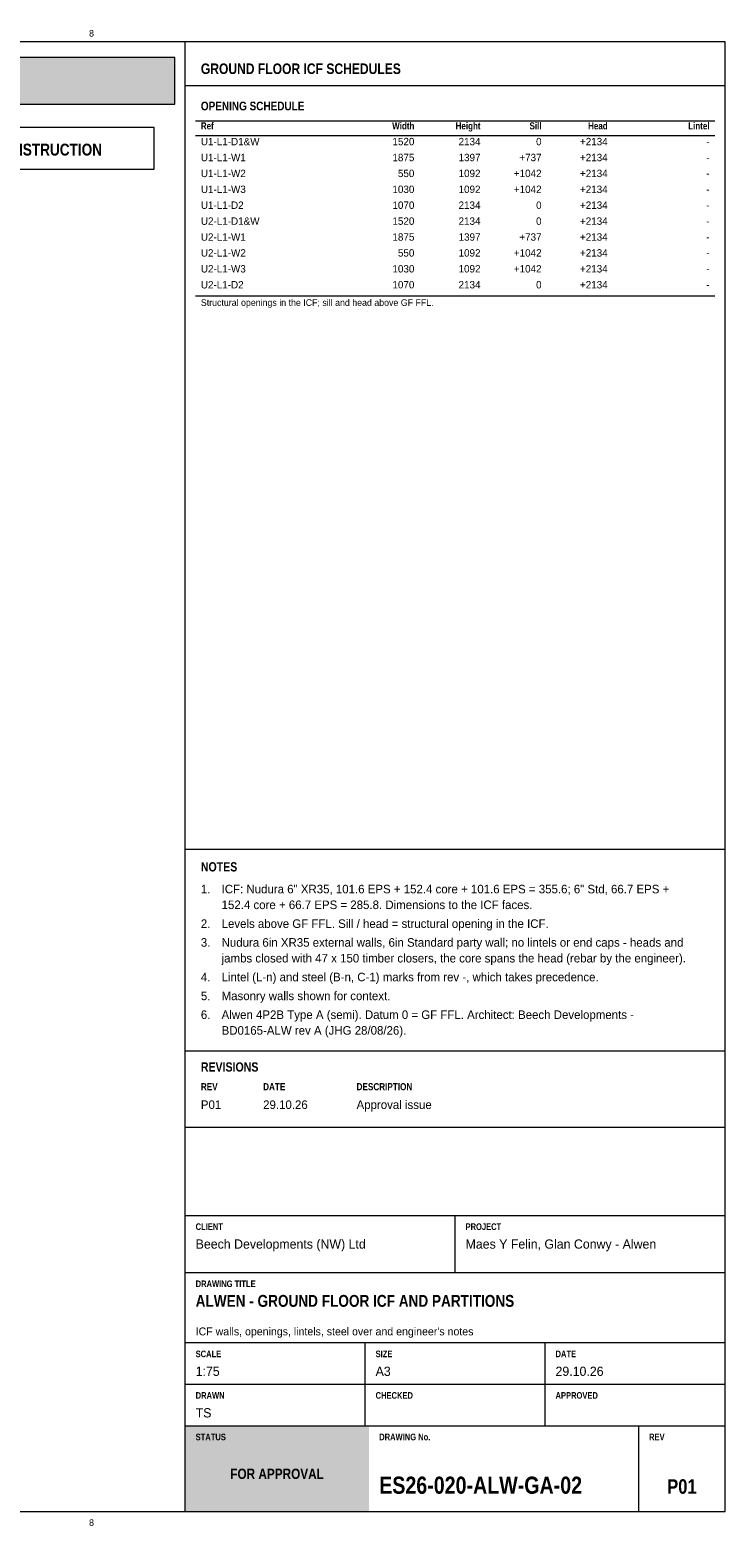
# Model space of a CAD drawing. Header units: millimetres. Extents: x 17 to 413, y 4 to 292.
# Tile 5 of 5: x 279 to 413, y 4 to 292. Entities that reach past the tile are written whole.
import ezdxf
from ezdxf.enums import TextEntityAlignment as Align

# ---------------------------------------------------------------- set-up
doc = ezdxf.new("R2010")
doc.units = ezdxf.units.MM
for name, color, linetype in [('FILL-TEAL', 7, 'Continuous'), ('FILL-WHITE', 7, 'Continuous'), ('LINE-INK', 7, 'Continuous'), ('LINE-RED', 7, 'Continuous'), ('LINE-TEAL', 7, 'Continuous'), ('TEXT-EPS', 7, 'Continuous'), ('TEXT-INK', 7, 'Continuous'), ('TEXT-RED', 7, 'Continuous'), ('TEXT-STEEL_GREY', 7, 'Continuous'), ('TEXT-TEAL', 7, 'Continuous'), ('TEXT-WHITE', 7, 'Continuous')]:
    doc.layers.add(name, color=color, linetype=linetype)
doc.styles.add('OpenSansCondensed-Bold', font='OpenSansCondensed-Bold.ttf')

msp = doc.modelspace()

# ---------------------------------------------------------------- hatches: boundary and pattern name
at = {"layer": 'FILL-TEAL', "true_color": 0x009e85}
h = msp.add_hatch(color=256, dxfattribs=at)
h.dxf.hatch_style = 1
h.paths.add_polyline_path([(309.01, 7), (344.37, 7), (344.37, 23.5), (309.01, 23.5)])
at = {"layer": 'FILL-WHITE', "true_color": 0xfff5f0}
h = msp.add_hatch(color=256, dxfattribs=at)
h.dxf.hatch_style = 1
h.paths.add_polyline_path([(23, 278), (307, 278), (307, 287), (23, 287)])

# ---------------------------------------------------------------- linework, layer by layer
at = {"layer": 'LINE-INK', "lineweight": 5}
for p, q in [((309, 7), (309, 290)), ((311, 274.8), (411, 274.8)), ((311, 271.94), (411, 271.94)), ((311, 241.11), (411, 241.11)), ((309, 134.54), (413, 134.54)), ((309, 95.7), (413, 95.7)), ((309, 81), (413, 81)), ((309, 64), (413, 64)), ((361, 53), (361, 64)), ((309, 53), (413, 53)), ((309, 39.5), (413, 39.5)), ((343.67, 31.5), (343.67, 39.5)), ((378.33, 31.5), (378.33, 39.5)), ((309, 31.5), (413, 31.5)), ((343.67, 23.5), (343.67, 31.5)), ((378.33, 23.5), (378.33, 31.5)), ((309, 23.5), (413, 23.5)), ((396.36, 7), (396.36, 23.5))]:
    msp.add_line(p, q, dxfattribs=at)
msp.add_lwpolyline([(20, 7), (413, 7), (413, 290), (20, 290)], close=True, dxfattribs=at)
at = {"layer": 'LINE-RED', "lineweight": 5}
for points in [[(23, 278), (307, 278), (307, 287), (23, 287)], [(226.21, 265.5), (303, 265.5), (303, 273.5), (226.21, 273.5)]]:
    msp.add_lwpolyline(points, close=True, dxfattribs=at)
at = {"layer": 'LINE-TEAL', "lineweight": 5}
msp.add_line((309, 281.6), (413, 281.6), dxfattribs=at)

# ---------------------------------------------------------------- texts
at = {"layer": 'TEXT-EPS', "style": 'OpenSansCondensed-Bold'}
msp.add_text('STATUS', height=1.27, dxfattribs=at).set_placement((311, 20.7))
at = {"layer": 'TEXT-INK', "style": 'OpenSansCondensed-Bold'}
for s, height, p in [('OPENING SCHEDULE', 1.6764, (312, 276.8)), ('NOTES', 1.778, (312, 130.24)), ('REVISIONS', 1.778, (312, 91.7)), ('ALWEN - GROUND FLOOR ICF AND PARTITIONS', 2.286, (311, 46.4)), ('ES26-020-ALW-GA-02', 3.302, (346.36, 10.4))]:
    msp.add_text(s, height=height, dxfattribs=at).set_placement(p)
at = {"layer": 'TEXT-INK'}
for s, height, p in [('U1-L1-D1&W', 1.422, (312, 270.08)), ('U1-L1-W1', 1.422, (312, 267.01)), ('U1-L1-W2', 1.422, (312, 263.95)), ('U1-L1-W3', 1.422, (312, 260.89)), ('U1-L1-D2', 1.422, (312, 257.83)), ('U2-L1-D1&W', 1.422, (312, 254.76)), ('U2-L1-W1', 1.422, (312, 251.7)), ('U2-L1-W2', 1.422, (312, 248.64)), ('U2-L1-W3', 1.422, (312, 245.58)), ('U2-L1-D2', 1.422, (312, 242.51)), ('1.', 1.651, (312, 126.02)), ('ICF: Nudura 6" XR35, 101.6 EPS + 152.4 core + 101.6 EPS = 355.6; 6" Std, 66.7 EPS +', 1.651, (316, 126.02)), ('152.4 core + 66.7 EPS = 285.8. Dimensions to the ICF faces.', 1.651, (316, 122.99)), ('2.', 1.651, (312, 119.36)), ('Levels above GF FFL. Sill / head = structural opening in the ICF.', 1.651, (316, 119.36)), ('3.', 1.651, (312, 115.74)), ('Nudura 6in XR35 external walls, 6in Standard party wall; no lintels or end caps - heads and', 1.651, (316, 115.74)), ('jambs closed with 47 x 150 timber closers, the core spans the head (rebar by the engineer).', 1.651, (316, 112.71)), ('4.', 1.651, (312, 109.08)), ('Lintel (L-n) and steel (B-n, C-1) marks from rev -, which takes precedence.', 1.651, (316, 109.08)), ('5.', 1.651, (312, 105.45)), ('Masonry walls shown for context.', 1.651, (316, 105.45)), ('6.', 1.651, (312, 101.83)), ('Alwen 4P2B Type A (semi). Datum 0 = GF FFL. Architect: Beech Developments -', 1.651, (316, 101.83)), ('BD0165-ALW rev A (JHG 28/08/26).', 1.651, (316, 98.8)), ('P01', 1.651, (312, 84.5)), ('29.10.26', 1.651, (324, 84.5)), ('Approval issue', 1.651, (342, 84.5)), ('Beech Developments (NW) Ltd', 1.778, (311, 57.6)), ('Maes Y Felin, Glan Conwy - Alwen', 1.778, (363, 57.6)), ('1:75', 1.778, (311, 33.1)), ('A3', 1.778, (345.67, 33.1)), ('29.10.26', 1.778, (380.33, 33.1)), ('TS', 1.778, (311, 25.1))]:
    msp.add_text(s, height=height, dxfattribs=at).set_placement(p)
for s, height, p in [('1520', 1.422, (353.14, 270.08)), ('2134', 1.422, (365.88, 270.08)), ('0', 1.42, (377.64, 270.08)), ('+2134', 1.422, (390.38, 270.08)), ('1875', 1.422, (353.14, 267.01)), ('1397', 1.422, (365.88, 267.01)), ('+737', 1.422, (377.64, 267.01)), ('+2134', 1.422, (390.38, 267.01)), ('-', 1.42, (410, 270.08)), ('550', 1.422, (353.14, 263.95)), ('1092', 1.422, (365.88, 263.95)), ('+1042', 1.422, (377.64, 263.95)), ('+2134', 1.422, (390.38, 263.95)), ('-', 1.42, (410, 267.01)), ('1030', 1.422, (353.14, 260.89)), ('1092', 1.422, (365.88, 260.89)), ('+1042', 1.422, (377.64, 260.89)), ('+2134', 1.422, (390.38, 260.89)), ('-', 1.42, (410, 263.95)), ('-', 1.42, (410, 260.89)), ('1070', 1.422, (353.14, 257.83)), ('2134', 1.422, (365.88, 257.83)), ('0', 1.42, (377.64, 257.83)), ('+2134', 1.422, (390.38, 257.83)), ('-', 1.42, (410, 257.83)), ('1520', 1.422, (353.14, 254.76)), ('2134', 1.422, (365.88, 254.76)), ('0', 1.42, (377.64, 254.76)), ('+2134', 1.422, (390.38, 254.76)), ('-', 1.42, (410, 254.76)), ('1875', 1.422, (353.14, 251.7)), ('1397', 1.422, (365.88, 251.7)), ('+737', 1.422, (377.64, 251.7)), ('+2134', 1.422, (390.38, 251.7)), ('-', 1.42, (410, 251.7)), ('550', 1.422, (353.14, 248.64)), ('1092', 1.422, (365.88, 248.64)), ('+1042', 1.422, (377.64, 248.64)), ('+2134', 1.422, (390.38, 248.64)), ('-', 1.42, (410, 248.64)), ('1030', 1.422, (353.14, 245.58)), ('1092', 1.422, (365.88, 245.58)), ('+1042', 1.422, (377.64, 245.58)), ('+2134', 1.422, (390.38, 245.58)), ('-', 1.42, (410, 245.58)), ('1070', 1.422, (353.14, 242.51)), ('2134', 1.422, (365.88, 242.51)), ('0', 1.42, (377.64, 242.51)), ('+2134', 1.422, (390.38, 242.51)), ('-', 1.42, (410, 242.51))]:
    msp.add_text(s, height=height, dxfattribs=at).set_placement(p, align=Align.RIGHT)
at = {"layer": 'TEXT-INK', "style": 'OpenSansCondensed-Bold'}
msp.add_text('P01', height=2.794, dxfattribs=at).set_placement((404.68, 10.4), align=Align.CENTER)
at = {"layer": 'TEXT-RED', "style": 'OpenSansCondensed-Bold'}
msp.add_text('FOR APPROVAL - NOT FOR CONSTRUCTION', height=2.286, dxfattribs=at).set_placement((264.6, 268.1), align=Align.CENTER)
at = {"layer": 'TEXT-STEEL_GREY'}
for p in [(290.94, 291), (290.94, 4.2)]:
    msp.add_text('8', height=1.27, dxfattribs=at).set_placement(p, align=Align.CENTER)
at = {"layer": 'TEXT-STEEL_GREY', "style": 'OpenSansCondensed-Bold'}
for s, height, p in [('Ref', 1.346, (312, 273.14)), ('REV', 1.372, (312, 88.1)), ('DATE', 1.372, (324, 88.1)), ('DESCRIPTION', 1.3716, (342, 88.1)), ('CLIENT', 1.27, (311, 61.2)), ('PROJECT', 1.27, (363, 61.2)), ('DRAWING TITLE', 1.27, (311, 50.2)), ('SCALE', 1.27, (311, 36.7)), ('SIZE', 1.27, (345.67, 36.7)), ('DATE', 1.27, (380.33, 36.7)), ('DRAWN', 1.27, (311, 28.7)), ('CHECKED', 1.27, (345.67, 28.7)), ('APPROVED', 1.27, (380.33, 28.7)), ('DRAWING No.', 1.27, (346.36, 20.7)), ('REV', 1.27, (398.36, 20.7))]:
    msp.add_text(s, height=height, dxfattribs=at).set_placement(p)
for s, p in [('Width', (353.14, 273.14)), ('Height', (365.88, 273.14)), ('Sill', (377.64, 273.14)), ('Head', (390.38, 273.14)), ('Lintel', (410, 273.14))]:
    msp.add_text(s, height=1.346, dxfattribs=at).set_placement(p, align=Align.RIGHT)
at = {"layer": 'TEXT-STEEL_GREY'}
for s, height, p in [('Structural openings in the ICF; sill and head above GF FFL.', 1.27, (312, 239.15)), ("ICF walls, openings, lintels, steel over and engineer's notes", 1.524, (311, 40.9))]:
    msp.add_text(s, height=height, dxfattribs=at).set_placement(p)
at = {"layer": 'TEXT-TEAL', "style": 'OpenSansCondensed-Bold'}
msp.add_text('GROUND FLOOR ICF SCHEDULES', height=2.032, dxfattribs=at).set_placement((312, 283.8))
at = {"layer": 'TEXT-WHITE', "style": 'OpenSansCondensed-Bold'}
msp.add_text('FOR APPROVAL', height=1.9812, dxfattribs=at).set_placement((326.68, 13.25), align=Align.CENTER)

doc.saveas('drawing.dxf')
